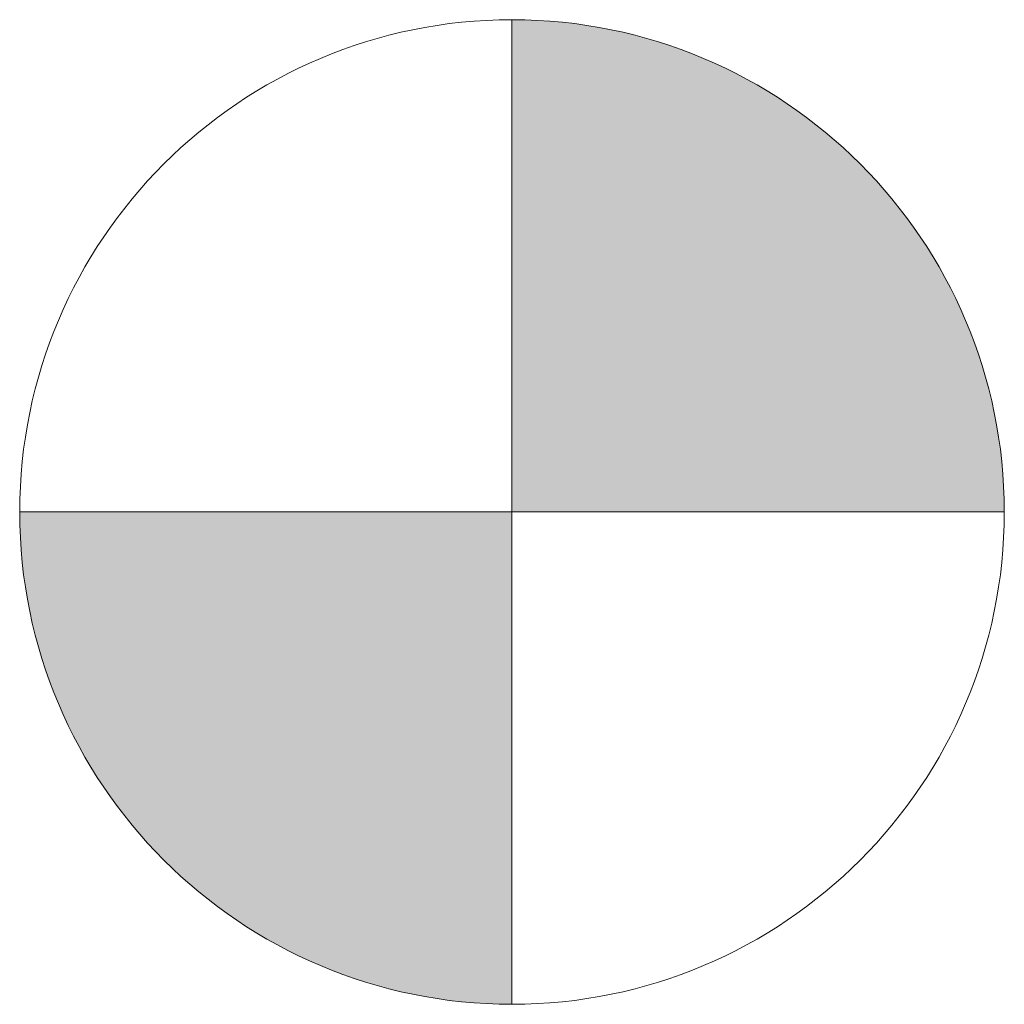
# Model space of a CAD drawing. Header units: metres. Extents: x -0.0006 to 0.0006, y -0.0006 to 0.0006.
import ezdxf

# ---------------------------------------------------------------- set-up
doc = ezdxf.new("R2010")
doc.units = ezdxf.units.M
doc.header["$MEASUREMENT"] = 0
doc.layers.add('SIG_NE_Ra12_flf', color=7, linetype='Continuous', lineweight=0, true_color=0xffffff)
doc.layers.add('SIG_NE_Ra12_sym', color=7, linetype='Continuous', lineweight=5)

msp = doc.modelspace()

# ---------------------------------------------------------------- hatches: boundary and pattern name
at = {"layer": 'SIG_NE_Ra12_flf'}
for points in [[(0, 0.0006003), (0, 0), (0.0006003, 0, 0.414214)], [(0, -0.0006003), (0, 0), (-0.0006003, 0, 0.414214)]]:
    msp.add_hatch(color=1, dxfattribs=at).paths.add_polyline_path(points)

# ---------------------------------------------------------------- linework, layer by layer
at = {"layer": 'SIG_NE_Ra12_sym'}
for p, q in [((0, -0.0006003), (0, 0.0006003)), ((-0.0006003, 0), (0.0006003, 0))]:
    msp.add_line(p, q, dxfattribs=at)
at = {"layer": 'SIG_NE_Ra12_sym', "flags": 128}
for points in [[(0, 0.0006003), (0, 0), (0.0006003, 0)], [(0, 0.0006003), (0, 0), (0.0006003, 0)], [(0, -0.0006003), (0, 0), (-0.0006003, 0)], [(0, 0), (-0.0006003, 0)], [(0, -0.0006003), (0, 0)]]:
    msp.add_lwpolyline(points, dxfattribs=at)
at = {"layer": 'SIG_NE_Ra12_sym'}
msp.add_circle((0, 0), 0.0006003, dxfattribs=at)
for start, end in [(0, 90), (0, 90), (180, 270), (180, 270)]:
    msp.add_arc((0, 0), 0.0006003, start, end, dxfattribs=at)

doc.saveas('drawing.dxf')
